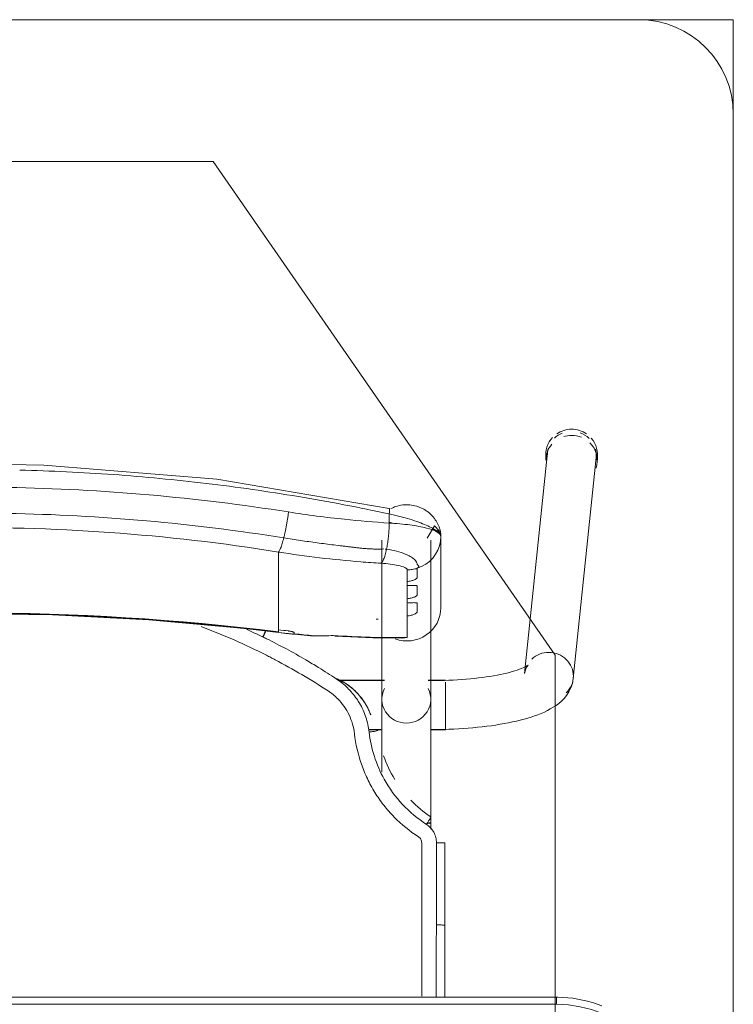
# Model space of a CAD drawing. Header units: metres. Extents: x 3 to 42.2, y -72.9 to -48.7.
# Tile 59 of 189: x 37.693 to 37.995, y -59.584 to -59.168. Entities that reach past the tile are written whole.
import ezdxf

# ---------------------------------------------------------------- set-up
doc = ezdxf.new("R2010")
doc.units = ezdxf.units.M
doc.layers.add('I-FURN', color=7, linetype='Continuous', lineweight=18)
doc.layers.add('M-EQPM', color=7, linetype='Continuous', lineweight=18)

# ---------------------------------------------------------------- blocks, each defined once
blk = doc.blocks.new('ConjuntoParaAlunoTamanho6 - CJA06_ConjuntoParaAlunoTamanho6-V37-1PAV')
at = {"layer": 'I-FURN', "color": 253, "true_color": 0xaaaaaa}
for p, q in [((0.24321, 0.29526), (0.23354, 0.20182)), ((0.24254, 0.29456), (0.24254, 0.29197)), ((0.25413, 0.19969), (0.2638, 0.29312)), ((0.2643, 0.29197), (0.2643, 0.29456)), ((0.17315, 0.25812), (0.17315, 0.19097)), ((0.19385, 0.19097), (0.19385, 0.25812)), ((0.1981, 0.22964), (0.1981, 0.25969)), ((0.17457, 0.25441), (0.17513, 0.25435)), ((0.1959, 0.25221), (0.19685, 0.25395)), ((0.19685, 0.25395), (0.19754, 0.2558)), ((0.12943, 0.2438), (0.12943, 0.25317)), ((0.19471, 0.25062), (0.1959, 0.25221)), ((0.12943, 0.24214), (0.12943, 0.2438)), ((0.12943, 0.24214), (0.12943, 0.23653)), ((0.18386, 0.23904), (0.18386, 0.24073)), ((0.12943, 0.23649), (0.12943, 0.23486)), ((0.12943, 0.23486), (0.12943, 0.22925)), ((0.18386, 0.23176), (0.18386, 0.23345)), ((0.12943, 0.22759), (0.12943, 0.22925)), ((0.12943, 0.22759), (0.12943, 0.22197)), ((0.18386, 0.21701), (0.18386, 0.22617)), ((0.12943, 0.22031), (0.12943, 0.22197)), ((0.12946, 0.21915), (0.14434, 0.21757)), ((0.17944, 0.21689), (0.18173, 0.21678)), ((0.17429, 0.19894), (0.15474, 0.19894)), ((0.17429, 0.19879), (0.15494, 0.19879)), ((0.2, 0.19894), (0.19271, 0.19894)), ((0.19385, 0.19879), (0.19271, 0.19879)), ((0.19385, 0.19845), (0.19385, 0.19879)), ((0.19385, 0.19764), (0.19385, 0.19845)), ((0.2, 0.1938), (0.2, 0.19814)), ((0.19385, 0.1916), (0.19385, 0.19367)), ((0.2, 0.18573), (0.2, 0.19364)), ((0.19385, 0.18582), (0.19385, 0.18688)), ((0.19385, 0.18371), (0.19385, 0.18582)), ((0.2, 0.17794), (0.2, 0.1856)), ((0.19385, 0.17809), (0.19385, 0.17951)), ((0.16757, 0.17809), (0.17268, 0.17809)), ((0.1676, 0.17794), (0.17323, 0.17794)), ((0.19377, 0.17794), (0.2, 0.17794)), ((0.19385, 0.13604), (0.19385, 0.13857)), ((0.19983, 0.13021), (0.19982, 0.0953)), ((0.19982, 0.06497), (0.19982, 0.0953)), ((0.247, 0.06497), (-0.247, 0.06497)), ((0.247, 0.06497), (-0.247, 0.06497)), ((0.247, 0.06497), (0.247, 0.06197))]:
    blk.add_line(p, q, dxfattribs=at)
at = {"layer": 'I-FURN', "color": 253, "true_color": 0xaaaaaa, "flags": 128}
for points in [[(0.17623, 0.27161), (0.10331, 0.28398), (0.03018, 0.28985), (0.0001, 0.2904)], [(0.17627, 0.2654), (0.17627, 0.26637), (0.17627, 0.26734), (0.17627, 0.26831), (0.17627, 0.26928)], [(0.1981, 0.25971), (0.19792, 0.26092), (0.19739, 0.26208), (0.1954, 0.2642), (0.19227, 0.25896)], [(0.19754, 0.2558), (0.19796, 0.25773), (0.1981, 0.25969)], [(0.1981, 0.25971), (0.1981, 0.2522), (0.1981, 0.24468)], [(0.1981, 0.22964), (0.1981, 0.23715), (0.1981, 0.24467), (0.1981, 0.25218), (0.1981, 0.25969)], [(0.19172, 0.24799), (0.19331, 0.2492), (0.19471, 0.25062)], [(0.18386, 0.24073), (0.18386, 0.24195), (0.18386, 0.24317), (0.18386, 0.24439), (0.18386, 0.24561)], [(0.1881, 0.24628), (0.18997, 0.24701), (0.19172, 0.24799)], [(0.1881, 0.24628), (0.1881, 0.24532), (0.1881, 0.24435), (0.1881, 0.24339), (0.1881, 0.24243)], [(0.18386, 0.23345), (0.18386, 0.23485), (0.18386, 0.23624), (0.18386, 0.23764), (0.18386, 0.23904)], [(0.1881, 0.23868), (0.1881, 0.2378), (0.1881, 0.23692), (0.1881, 0.23603), (0.1881, 0.23515)], [(0.18386, 0.22617), (0.18386, 0.22757), (0.18386, 0.22897), (0.18386, 0.23036), (0.18386, 0.23176)], [(0.1881, 0.23141), (0.1881, 0.23052), (0.1881, 0.22964), (0.1881, 0.22876), (0.1881, 0.22787)], [(-0.12926, 0.21915), (-0.08865, 0.22342), (-0.0479, 0.2261), (-0.00707, 0.22717), (0.03376, 0.22666), (0.07455, 0.22454), (0.11521, 0.22083), (0.12946, 0.21915)], [(0.12943, 0.21937), (0.12943, 0.21961), (0.12943, 0.21984), (0.12943, 0.22007), (0.12943, 0.22031)], [(0.1361, 0.21901), (0.1361, 0.21893), (0.1361, 0.21886), (0.1361, 0.21878), (0.1361, 0.2187)], [(0.15351, 0.21761), (0.16928, 0.2169), (0.18131, 0.21677)], [(0.18173, 0.21678), (0.18279, 0.21686), (0.18386, 0.21701)], [(0.23507, 0.20536), (0.23501, 0.20531), (0.23482, 0.20518), (0.23451, 0.20499), (0.23408, 0.20476), (0.23355, 0.20449), (0.23291, 0.2042), (0.23217, 0.20389), (0.23133, 0.20358), (0.23041, 0.20326), (0.22941, 0.20294), (0.22832, 0.20262), (0.22717, 0.2023), (0.22594, 0.20199), (0.22464, 0.20169), (0.22328, 0.2014), (0.22186, 0.20112), (0.22039, 0.20086), (0.21886, 0.2006), (0.21729, 0.20036), (0.21567, 0.20014), (0.214, 0.19993), (0.2123, 0.19973), (0.21057, 0.19956), (0.2088, 0.1994), (0.207, 0.19926), (0.20518, 0.19913), (0.20334, 0.19903), (0.20148, 0.19894), (0.19961, 0.19888), (0.19772, 0.19883), (0.19583, 0.1988), (0.19394, 0.19879), (0.19385, 0.19879)], [(0.23354, 0.20182), (0.23373, 0.20287), (0.23403, 0.20376), (0.23437, 0.20445), (0.23469, 0.20492), (0.23492, 0.20521), (0.23505, 0.20534), (0.23507, 0.20536)], [(0.25413, 0.19969), (0.25375, 0.19762), (0.25311, 0.19572), (0.25226, 0.19403), (0.25129, 0.19256), (0.25023, 0.19128), (0.24913, 0.19017), (0.24799, 0.18919), (0.24683, 0.18832), (0.24563, 0.18753), (0.24441, 0.18681), (0.24316, 0.18615), (0.24188, 0.18553), (0.24055, 0.18496), (0.23919, 0.18441), (0.23778, 0.1839), (0.23633, 0.18341), (0.23483, 0.18295), (0.2333, 0.18251), (0.23171, 0.1821), (0.23008, 0.1817), (0.22841, 0.18133), (0.2267, 0.18098), (0.22495, 0.18064), (0.22315, 0.18033), (0.22132, 0.18004), (0.21946, 0.17976), (0.21756, 0.17951), (0.21562, 0.17928), (0.21366, 0.17906), (0.21168, 0.17887), (0.20967, 0.1787), (0.20763, 0.17855), (0.20558, 0.17842), (0.20352, 0.17831), (0.20144, 0.17823), (0.19935, 0.17816), (0.19725, 0.17811), (0.19515, 0.17809), (0.19385, 0.17809)], [(0.17315, 0.16015), (0.17315, 0.162), (0.17315, 0.16382), (0.17315, 0.1656), (0.17315, 0.16735), (0.17315, 0.16905), (0.17315, 0.17071), (0.17315, 0.17233), (0.17315, 0.1739), (0.17315, 0.17541), (0.17315, 0.17687), (0.17315, 0.17828), (0.17315, 0.17963), (0.17315, 0.18092), (0.17315, 0.18215), (0.17315, 0.18331), (0.17315, 0.18441), (0.17315, 0.18544), (0.17315, 0.1864), (0.17315, 0.18729), (0.17315, 0.1881), (0.17315, 0.18885), (0.17315, 0.18951), (0.17315, 0.19011), (0.17315, 0.19062), (0.17315, 0.19097)], [(0.19385, 0.19097), (0.19385, 0.19051), (0.19385, 0.18998), (0.19385, 0.18937), (0.19385, 0.18869), (0.19385, 0.18793), (0.19385, 0.1871), (0.19385, 0.18619), (0.19385, 0.18522), (0.19385, 0.18417), (0.19385, 0.18306), (0.19385, 0.18188), (0.19385, 0.18064), (0.19385, 0.17934), (0.19385, 0.17798), (0.19385, 0.17656), (0.19385, 0.17508), (0.19385, 0.17355), (0.19385, 0.17198), (0.19385, 0.17035), (0.19385, 0.16868), (0.19385, 0.16696), (0.19385, 0.16521), (0.19385, 0.16342), (0.19385, 0.16159), (0.19385, 0.15974), (0.19385, 0.15785), (0.19385, 0.15594), (0.19385, 0.15401), (0.19385, 0.15206), (0.19385, 0.15009), (0.19385, 0.14811), (0.19385, 0.14612), (0.19385, 0.14413), (0.19385, 0.14213), (0.19385, 0.14013), (0.19385, 0.13857)], [(0.16841, 0.18432), (0.16841, 0.18434), (0.16841, 0.18435), (0.16841, 0.18437), (0.16841, 0.18438)], [(0.19623, 0.13025), (0.19623, 0.12639), (0.19623, 0.12254), (0.19623, 0.11868), (0.19623, 0.11483), (0.19623, 0.11097), (0.19623, 0.10712), (0.19623, 0.10327), (0.19623, 0.09941), (0.19623, 0.09556)], [(0.2662, 0.06136), (0.26421, 0.06209), (0.2622, 0.06274), (0.26015, 0.06331), (0.25809, 0.06379), (0.25601, 0.0642), (0.25391, 0.06451), (0.25181, 0.06475), (0.24969, 0.0649), (0.24757, 0.06496), (0.247, 0.06497)], [(0.247, 0.06197), (0.1235, 0.06197), (0, 0.06197), (-0.1235, 0.06197), (-0.247, 0.06197)], [(-0.247, 0.06197), (-0.1235, 0.06197), (0, 0.06197), (0.1235, 0.06197), (0.247, 0.06197)]]:
    blk.add_lwpolyline(points, dxfattribs=at)
at = {"layer": 'I-FURN', "color": 253, "true_color": 0xaaaaaa}
for start in [360, 0]:
    blk.add_arc((0.247, 0.01197), 0.05, start, 90, dxfattribs=at)
for centre, major_axis, ratio, start_param, end_param in [((0.25342, 0.29456), (0.01088, 0), 0.965926, 1.570796, 2.182166), ((0.25342, 0.29456), (-0.01088, 0), 0.965926, 4.098128, 4.712389), ((0.25342, 0.29456), (0.01088, 0), 0.965926, 2.404321, 3.312013), ((0.25351, 0.29419), (-0.01029, 0.00107), 0.967158, 5.223081, 5.597593), ((0.25342, 0.29197), (0.01088, 0), 0.965926, 1.581694, 1.883969), ((0.25342, 0.29197), (0.01088, 0), 0.965926, 1.176355, 1.570796), ((0.25351, 0.29419), (-0.01029, 0.00107), 0.967158, 4.026797, 4.46746), ((0.25342, 0.29456), (0.01088, 0), 0.965926, 6.052088, 6.985956), ((0.25342, 0.29197), (0.01088, 0), 0.965926, 2.446266, 3.141593), ((0.25351, 0.29419), (-0.01029, 0.00107), 0.967158, 6.102343, 6.382991), ((0.25342, 0.29197), (0.01088, 0), 0.965926, 5.959867, 7.062609), ((0.25351, 0.29419), (-0.01029, 0.00107), 0.967158, 3.141593, 3.502975), ((0.0001, -0.77159), (1.0211, 0), 0.978148, 1.443771, 1.697822), ((0.0001, -0.77117), (1.0209, 0), 0.978148, 1.443771, 1.697822), ((0.1837, 0.22964), (0.0144, 0), 0.978148, 4.362105, 6.283185), ((0.17947, 0.60128), (0.385, 0), 0.978148, 4.689765, 4.691852), ((0.17947, 0.60356), (0.395, 0), 0.978148, 4.585364, 4.595996), ((0.17947, 0.60221), (0.3948, 0), 0.978148, 4.585364, 4.595936), ((0.17947, 0.60263), (0.395, 0), 0.978148, 4.602237, 4.623287), ((0.14521, 0.22754), (0.00087, 0.00996), 0.018501, 2.93296, 3.325659), ((0.17947, 0.60336), (0.395, 0), 0.978148, 4.644485, 4.723499), ((0.24383, 0.20075), (-0.01029, 0.00107), 0.967158, 4.812195, 5.597593), ((0.24383, 0.20075), (-0.01029, 0.00107), 0.967158, 3.241398, 4.812195), ((0.24383, 0.20075), (-0.01029, 0.00107), 0.967158, 2.456, 3.241398), ((0.1835, 0.19097), (0.01035, 0), 0.978148, 2.686587, 4.712389), ((0.1835, 0.19097), (0.01035, 0), 0.978148, 4.712389, 6.738191), ((0.1835, 0.13857), (0.01035, 0), 0.069756, 5.759587, 6.776353)]:
    blk.add_ellipse(centre, major_axis=major_axis, ratio=ratio, start_param=start_param, end_param=end_param, dxfattribs=at)
for points in [[(0.03973, 0.28708), (0.03313, 0.2874), (0.02653, 0.28763), (0.01992, 0.28779)], [(0.0595, 0.28591), (0.05292, 0.28638), (0.04633, 0.28677), (0.03973, 0.28708)], [(0.07921, 0.28427), (0.07265, 0.28489), (0.06608, 0.28544), (0.0595, 0.28591)], [(0.09885, 0.28217), (0.09232, 0.28294), (0.08577, 0.28365), (0.07921, 0.28427)], [(0.11839, 0.27961), (0.11189, 0.28054), (0.10538, 0.28139), (0.09885, 0.28217)], [(0.13782, 0.27661), (0.13136, 0.27768), (0.12489, 0.27868), (0.11839, 0.27961)], [(0.15712, 0.27316), (0.15071, 0.27438), (0.14427, 0.27553), (0.13782, 0.27661)], [(0.17627, 0.26928), (0.16991, 0.27065), (0.16353, 0.27194), (0.15712, 0.27316)], [(0.17627, 0.26928), (0.17633, 0.26966), (0.17642, 0.27037), (0.17644, 0.2712), (0.17636, 0.27149), (0.1763, 0.27156)], [(0.13164, 0.25914), (0.13175, 0.25959), (0.13198, 0.26053), (0.13231, 0.26203), (0.13262, 0.26359), (0.13292, 0.2652), (0.1332, 0.26684), (0.13344, 0.26848), (0.13359, 0.26956), (0.13366, 0.2701)], [(0.17513, 0.25435), (0.1752, 0.25471), (0.17534, 0.25544), (0.17553, 0.25659), (0.17571, 0.25778), (0.17586, 0.25902), (0.17599, 0.26028), (0.1761, 0.26156), (0.17618, 0.26285), (0.17624, 0.26413), (0.17626, 0.26498), (0.17627, 0.2654)], [(0.1981, 0.25969), (0.1981, 0.26035), (0.19703, 0.26165), (0.19239, 0.26338), (0.18523, 0.2647), (0.17934, 0.26523), (0.17627, 0.2654)], [(0.17811, 0.26528), (0.17751, 0.26545), (0.1769, 0.26561), (0.17629, 0.26577)], [(0.12943, 0.25317), (0.12952, 0.25327), (0.1297, 0.25353), (0.13, 0.25409), (0.13031, 0.25481), (0.13064, 0.25568), (0.13097, 0.2567), (0.1313, 0.25786), (0.13153, 0.2587), (0.13164, 0.25914)], [(0.17285, 0.2484), (0.17297, 0.2485), (0.1732, 0.24877), (0.17355, 0.24934), (0.17389, 0.25006), (0.17423, 0.25093), (0.17455, 0.25195), (0.17485, 0.25308), (0.17504, 0.25392), (0.17513, 0.25435)], [(0.18386, 0.24561), (0.18422, 0.24561), (0.18494, 0.24565), (0.18601, 0.24578), (0.18707, 0.24599), (0.18776, 0.24617), (0.1881, 0.24628)], [(0.12434, 0.2095), (0.11529, 0.21408), (0.10607, 0.21814), (0.09666, 0.22168)], [(0.11594, 0.2205), (0.11821, 0.21947), (0.12046, 0.21841), (0.1227, 0.21732)], [(0.1227, 0.21732), (0.12291, 0.21776), (0.12336, 0.21866), (0.12377, 0.21945), (0.12395, 0.2198)], [(0.12436, 0.21651), (0.12408, 0.21665), (0.12353, 0.21692), (0.12297, 0.21719), (0.1227, 0.21732)], [(0.12334, 0.21813), (0.12319, 0.21783), (0.12304, 0.21753), (0.12289, 0.21723)], [(0.12395, 0.21936), (0.12377, 0.21898), (0.12356, 0.21856), (0.12335, 0.21813)], [(0.14098, 0.20758), (0.13826, 0.20916), (0.13276, 0.21224), (0.12717, 0.21512), (0.12436, 0.21651)], [(0.1336, 0.21981), (0.13377, 0.21979), (0.1341, 0.21974), (0.13456, 0.21967), (0.13499, 0.21957), (0.13538, 0.21946), (0.13569, 0.21935), (0.13593, 0.21923), (0.13606, 0.21912), (0.1361, 0.21905), (0.1361, 0.21901)], [(0.1361, 0.2187), (0.1361, 0.21868), (0.13609, 0.21865), (0.13607, 0.21862), (0.13605, 0.2186)], [(0.14432, 0.21779), (0.14576, 0.21776), (0.1486, 0.21775), (0.15133, 0.21782), (0.15267, 0.21788)], [(0.15267, 0.21788), (0.1532, 0.21758), (0.15369, 0.21752), (0.15417, 0.21772)], [(0.12798, 0.20762), (0.12738, 0.20794), (0.12617, 0.20857), (0.12495, 0.20919), (0.12434, 0.2095)], [(0.1504, 0.19445), (0.14673, 0.19684), (0.13935, 0.20142), (0.13181, 0.20561), (0.12798, 0.20762)], [(0.14635, 0.20432), (0.14546, 0.20487), (0.14368, 0.20597), (0.14188, 0.20704), (0.14098, 0.20758)], [(0.15378, 0.19963), (0.15256, 0.20043), (0.1501, 0.202), (0.14762, 0.20355), (0.14638, 0.20431)], [(0.15863, 0.1971), (0.15703, 0.19822), (0.15531, 0.19916), (0.1535, 0.1999)], [(0.15374, 0.19972), (0.15472, 0.19931), (0.15575, 0.19881), (0.1568, 0.1982)], [(0.1625, 0.1911), (0.16134, 0.1928), (0.15869, 0.19594), (0.1555, 0.19851), (0.15378, 0.19963)], [(0.15448, 0.19112), (0.15386, 0.19174), (0.15256, 0.19292), (0.15114, 0.19396), (0.1504, 0.19445)], [(0.16156, 0.17636), (0.16124, 0.17915), (0.15968, 0.18454), (0.15645, 0.18912), (0.15448, 0.19112)], [(0.16371, 0.18924), (0.16352, 0.18955), (0.16313, 0.19018), (0.16271, 0.1908), (0.1625, 0.1911)], [(0.16774, 0.17706), (0.1675, 0.1792), (0.16656, 0.18343), (0.16479, 0.18738), (0.16371, 0.18924)], [(0.16501, 0.19076), (0.16537, 0.19026), (0.16604, 0.18925), (0.16695, 0.18767), (0.16775, 0.18603), (0.1682, 0.1849), (0.16841, 0.18432)], [(0.17146, 0.1778), (0.17147, 0.17776), (0.17128, 0.17766), (0.17046, 0.17746), (0.16921, 0.17725), (0.16823, 0.17712), (0.16774, 0.17706)], [(0.1786, 0.15703), (0.17667, 0.16018), (0.1751, 0.16355), (0.1739, 0.16704)], [(0.19391, 0.14119), (0.19084, 0.14321), (0.18795, 0.1456), (0.18537, 0.14827)], [(0.19199, 0.13805), (0.19225, 0.13846), (0.19278, 0.13928), (0.19344, 0.14033), (0.19385, 0.14103), (0.19393, 0.14119), (0.19391, 0.14119)], [(0.19623, 0.13025), (0.19622, 0.13104), (0.19604, 0.13255), (0.19519, 0.13473), (0.19383, 0.13663), (0.19265, 0.13762), (0.19199, 0.13805)], [(0.19, 0.13025), (0.19, 0.1305), (0.18994, 0.13099), (0.18966, 0.1317), (0.18922, 0.13231), (0.18884, 0.13263), (0.18863, 0.13277)], [(0.19, 0.09555), (0.19, 0.09868), (0.19, 0.10482), (0.19, 0.11314), (0.19, 0.12173), (0.19, 0.1274), (0.19, 0.13025)], [(0.19982, 0.1302), (0.19984, 0.13021), (0.19969, 0.13022), (0.19891, 0.13024), (0.1977, 0.13025), (0.19672, 0.13025), (0.19623, 0.13025)], [(0.19982, 0.1302), (0.19982, 0.12729), (0.19982, 0.12438), (0.19982, 0.12147)], [(0.19982, 0.09529), (0.19982, 0.1011), (0.19982, 0.11273), (0.19982, 0.12438), (0.19982, 0.1302)], [(0.19982, 0.11273), (0.19982, 0.10691), (0.19982, 0.1011), (0.19982, 0.09528)], [(0.19623, 0.09556), (0.19662, 0.09556), (0.19701, 0.09556), (0.19738, 0.09555)], [(0.19738, 0.09555), (0.19775, 0.09554), (0.1981, 0.09553), (0.19841, 0.09551)], [(0.19982, 0.0953), (0.19982, 0.0953), (0.19982, 0.09529), (0.19982, 0.09529)], [(0.19982, 0.06497), (0.19982, 0.07507), (0.19982, 0.08518), (0.19982, 0.09529)], [(0.19982, 0.07534), (0.19982, 0.07188), (0.19982, 0.06842), (0.19982, 0.06497)]]:
    blk.add_open_spline(points, degree=3, dxfattribs=at)
for points, knots in [([(-0.13346, 0.2701), (-0.0847, 0.2778), (0.00519, 0.28415), (0.09466, 0.27626), (0.13366, 0.2701)], [-1, -1, -1, -1, -0.444444, 0, 0, 0, 0]), ([(0.17699, 0.27153), (0.17765, 0.27187), (0.17927, 0.27255), (0.18196, 0.27315), (0.18496, 0.2732), (0.18741, 0.27274), (0.18905, 0.27216), (0.18996, 0.27176), (0.19062, 0.27143), (0.19127, 0.27106), (0.19212, 0.27051), (0.19313, 0.26973), (0.19423, 0.2687), (0.19516, 0.26763), (0.19594, 0.26656), (0.1966, 0.26547), (0.19712, 0.26439), (0.19752, 0.26334), (0.1978, 0.26234), (0.19804, 0.26108), (0.1981, 0.26023), (0.1981, 0.25971)], [0.3275759, 0.3275759, 0.3275759, 0.3275759, 0.375, 0.4375, 0.5, 0.5625, 0.59375, 0.609375, 0.625, 0.640625, 0.65625, 0.6875, 0.71875, 0.75, 0.78125, 0.8125, 0.84375, 0.875, 0.90625, 0.9375, 1, 1, 1, 1]), ([(-0.13144, 0.25914), (-0.08343, 0.26683), (0.00512, 0.27318), (0.09323, 0.26529), (0.13164, 0.25914)], [-1, -1, -1, -1, -0.444444, 0, 0, 0, 0]), ([(0.13366, 0.2701), (0.14155, 0.26885), (0.15578, 0.26699), (0.16997, 0.2658), (0.17627, 0.2654)], [-1, -1, -1, -1, -0.444444, 0, 0, 0, 0]), ([(0.17627, 0.26928), (0.1778, 0.26895), (0.18084, 0.26823), (0.1851, 0.26704), (0.18885, 0.26578), (0.19302, 0.26411), (0.19708, 0.26187), (0.1981, 0.26034), (0.1981, 0.25971)], [0, 0, 0, 0, 0.125, 0.25, 0.375, 0.5, 0.75, 1, 1, 1, 1]), ([(0.12943, 0.25317), (0.08224, 0.26075), (-0.00484, 0.26702), (-0.09148, 0.25924), (-0.12923, 0.25317)], [-1, -1, -1, -1, -0.444444, 0, 0, 0, 0]), ([(0.19589, 0.26257), (0.19565, 0.26263), (0.19517, 0.26271), (0.1947, 0.26267), (0.19448, 0.26263)], [0.3140409, 0.3140409, 0.3140409, 0.3140409, 0.375, 0.4333514, 0.4333514, 0.4333514, 0.4333514]), ([(0.1981, 0.25971), (0.1981, 0.26024), (0.19787, 0.26101), (0.19723, 0.26183), (0.19682, 0.26214), (0.1966, 0.26226)], [0, 0, 0, 0, 0.125, 0.1875, 0.25, 0.25, 0.25, 0.25]), ([(0.13164, 0.25914), (0.13399, 0.25877), (0.13871, 0.25805), (0.14577, 0.25706), (0.15166, 0.25629), (0.15577, 0.2558), (0.15812, 0.25552), (0.15988, 0.25532), (0.16163, 0.25511), (0.16339, 0.25489), (0.16514, 0.25469), (0.16691, 0.25455), (0.16868, 0.25447), (0.17104, 0.2544), (0.17282, 0.25442), (0.17401, 0.25447)], [0, 0, 0, 0, 0.166667, 0.333333, 0.5, 0.583333, 0.625, 0.666667, 0.708333, 0.75, 0.791667, 0.833333, 0.875, 0.916667, 1, 1, 1, 1]), ([(0.17513, 0.25435), (0.17661, 0.25414), (0.17948, 0.25358), (0.18284, 0.25246), (0.1849, 0.25145), (0.18608, 0.25069), (0.18754, 0.24953), (0.18812, 0.24854), (0.1881, 0.24778)], [0, 0, 0, 0, 0.2, 0.4, 0.55, 0.625, 0.7, 1, 1, 1, 1]), ([(0.12943, 0.25317), (0.13522, 0.25225), (0.14681, 0.25064), (0.16129, 0.24919), (0.16997, 0.24858), (0.17285, 0.2484)], [0, 0, 0, 0, 0.4, 0.8, 1, 1, 1, 1]), ([(0.17285, 0.2484), (0.17555, 0.24823), (0.17966, 0.24775), (0.18317, 0.24668), (0.18386, 0.24597), (0.18386, 0.24561)], [0, 0, 0, 0, 0.444444, 0.722222, 1, 1, 1, 1]), ([(0.1881, 0.24778), (0.18821, 0.24772), (0.18836, 0.24763), (0.18849, 0.24751), (0.18856, 0.24744), (0.1886, 0.24738), (0.18864, 0.24733), (0.1887, 0.24726), (0.18876, 0.24718), (0.1888, 0.24708), (0.18879, 0.247), (0.18877, 0.24693), (0.18873, 0.24686), (0.18866, 0.24676), (0.1885, 0.24657), (0.18828, 0.2464), (0.1881, 0.24628)], [0, 0, 0, 0, 0.166667, 0.25, 0.291667, 0.333333, 0.375, 0.416667, 0.5, 0.583333, 0.625, 0.666667, 0.708333, 0.75, 0.833333, 1, 1, 1, 1]), ([(0.1881, 0.24243), (0.1881, 0.24236), (0.18804, 0.24222), (0.18782, 0.24198), (0.18743, 0.2417), (0.18691, 0.24142), (0.18629, 0.24117), (0.18532, 0.24088), (0.18448, 0.24075), (0.18386, 0.24073)], [0, 0, 0, 0, 0.125, 0.25, 0.375, 0.5, 0.625, 0.75, 1, 1, 1, 1]), ([(0.18386, 0.23904), (0.18448, 0.23902), (0.18532, 0.23903), (0.18629, 0.23904), (0.18691, 0.23904), (0.18743, 0.23902), (0.18782, 0.23896), (0.18804, 0.23885), (0.1881, 0.23875), (0.1881, 0.23868)], [0, 0, 0, 0, 0.25, 0.375, 0.5, 0.625, 0.75, 0.875, 1, 1, 1, 1]), ([(0.1881, 0.23515), (0.1881, 0.23508), (0.18804, 0.23494), (0.18782, 0.2347), (0.18743, 0.23442), (0.18691, 0.23414), (0.18629, 0.23389), (0.18532, 0.2336), (0.18448, 0.23348), (0.18386, 0.23345)], [0, 0, 0, 0, 0.125, 0.25, 0.375, 0.5, 0.625, 0.75, 1, 1, 1, 1]), ([(0.18386, 0.23176), (0.18448, 0.23175), (0.18532, 0.23175), (0.18629, 0.23176), (0.18691, 0.23176), (0.18743, 0.23174), (0.18782, 0.23168), (0.18804, 0.23158), (0.1881, 0.23147), (0.1881, 0.23141)], [0, 0, 0, 0, 0.25, 0.375, 0.5, 0.625, 0.75, 0.875, 1, 1, 1, 1]), ([(0.1881, 0.22787), (0.1881, 0.22781), (0.18804, 0.22767), (0.18782, 0.22742), (0.18743, 0.22714), (0.18691, 0.22687), (0.18629, 0.22661), (0.18532, 0.22633), (0.18448, 0.2262), (0.18386, 0.22617)], [0, 0, 0, 0, 0.125, 0.25, 0.375, 0.5, 0.625, 0.75, 1, 1, 1, 1]), ([(0.13605, 0.2186), (0.13602, 0.21857), (0.13593, 0.21853), (0.13575, 0.2185), (0.13549, 0.21849), (0.13508, 0.2185), (0.13445, 0.21856), (0.1339, 0.21862), (0.1336, 0.21866)], [0, 0, 0, 0, 0.125, 0.25, 0.375, 0.5, 0.75, 1, 1, 1, 1]), ([(0.15683, 0.19818), (0.15764, 0.19771), (0.15919, 0.19669), (0.16207, 0.19434), (0.16393, 0.19226), (0.16501, 0.19076)], [0, 0, 0, 0, 0.25, 0.5, 1, 1, 1, 1]), ([(0.16841, 0.18438), (0.16796, 0.18563), (0.16686, 0.18807), (0.16383, 0.19273), (0.16081, 0.19558), (0.15863, 0.1971)], [0, 0, 0, 0, 0.25, 0.5, 1, 1, 1, 1]), ([(0.18863, 0.13277), (0.18486, 0.13521), (0.17974, 0.13937), (0.17389, 0.14605), (0.17007, 0.15149), (0.1669, 0.15732), (0.16353, 0.16552), (0.16208, 0.17192), (0.16156, 0.17636)], [0, 0, 0, 0, 0.25, 0.375, 0.5, 0.625, 0.75, 1, 1, 1, 1]), ([(0.16774, 0.17706), (0.16854, 0.1701), (0.17345, 0.15474), (0.18461, 0.14281), (0.19199, 0.13805)], [0, 0, 0, 0, 0.444444, 1, 1, 1, 1]), ([(0.19, 0.06548), (0.19, 0.06617), (0.19, 0.06811), (0.19, 0.07088), (0.19, 0.07365), (0.19, 0.07618), (0.19, 0.07838), (0.19, 0.0801), (0.19, 0.08153), (0.19, 0.08284), (0.19, 0.08398), (0.19, 0.08486), (0.19, 0.08558), (0.19, 0.08626), (0.19, 0.0868), (0.19, 0.08716), (0.19, 0.08749), (0.19, 0.08795), (0.19, 0.08848), (0.19, 0.089), (0.19, 0.08963), (0.19, 0.09074), (0.19, 0.09261), (0.19, 0.0945), (0.19, 0.09555)], [0.4659091, 0.4659091, 0.4659091, 0.4659091, 0.4772727, 0.5, 0.5227273, 0.5454545, 0.5681818, 0.5909091, 0.6136364, 0.6363636, 0.6590909, 0.6818182, 0.7045455, 0.7272727, 0.75, 0.7727273, 0.7954545, 0.8181818, 0.8409091, 0.8636364, 0.8863636, 0.9090909, 0.9545455, 1, 1, 1, 1]), ([(0.19618, 0.06498), (0.19616, 0.06721), (0.1961, 0.07741), (0.19616, 0.08755), (0.19623, 0.09556)], [0.8400419, 0.8400419, 0.8400419, 0.8400419, 0.875, 1, 1, 1, 1]), ([(0.19841, 0.09551), (0.19872, 0.09549), (0.19926, 0.09545), (0.19973, 0.09538), (0.19982, 0.09532), (0.19982, 0.0953)], [0.4, 0.4, 0.4, 0.4, 0.6, 0.8, 0.9699288, 0.9699288, 0.9699288, 0.9699288])]:
    blk.add_open_spline(points, degree=3, knots=knots, dxfattribs=at)
blk = doc.blocks.new('4 GRE - ESCOLA DE CINEMA E AUDIOVISUAL CINE REX R07_rvt-1-1PAV')
at = {"layer": 'I-FURN', "color": 253, "lineweight": 18, "true_color": 0xaaaaaa}
blk.add_blockref('ConjuntoParaAlunoTamanho6 - CJA06_ConjuntoParaAlunoTamanho6-V37-1PAV', (37.67274, -59.6463), dxfattribs=at)
blk = doc.blocks.new('V8 K7 4V 9_0-14_0kW - MIH112Q4HN18-939147-1PAV')
at = {"layer": 'M-EQPM', "color": 1, "true_color": 0xff0000}
for p, q in [((-0.435, 0.475), (-0.475, 0.475)), ((-0.475, 0.475), (-0.475, 0.435)), ((0.435, 0.475), (-0.435, 0.475)), ((-0.475, 0.435), (-0.475, -0.435)), ((-0.20642, 0.39958), (-0.415, 0.255)), ((-0.415, 0.255), (-0.20642, 0.39958)), ((0.20642, 0.39958), (-0.20642, 0.39958)), ((-0.20642, 0.39958), (0.20642, 0.39958)), ((-0.415, 0.255), (-0.415, -0.255)), ((-0.415, -0.255), (-0.415, 0.255))]:
    blk.add_line(p, q, dxfattribs=at)
blk.add_arc((-0.435, 0.435), 0.04, 90, 180, dxfattribs=at)

msp = doc.modelspace()

# ---------------------------------------------------------------- block references
at = {"lineweight": 5}
msp.add_blockref('4 GRE - ESCOLA DE CINEMA E AUDIOVISUAL CINE REX R07_rvt-1-1PAV', (0, 0), dxfattribs=at)
at = {"layer": 'M-EQPM', "color": 1, "true_color": 0xff0000, "rotation": 269.9999999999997}
msp.add_blockref('V8 K7 4V 9_0-14_0kW - MIH112Q4HN18-939147-1PAV', (37.51956, -59.6431), dxfattribs=at)

doc.saveas('drawing.dxf')
